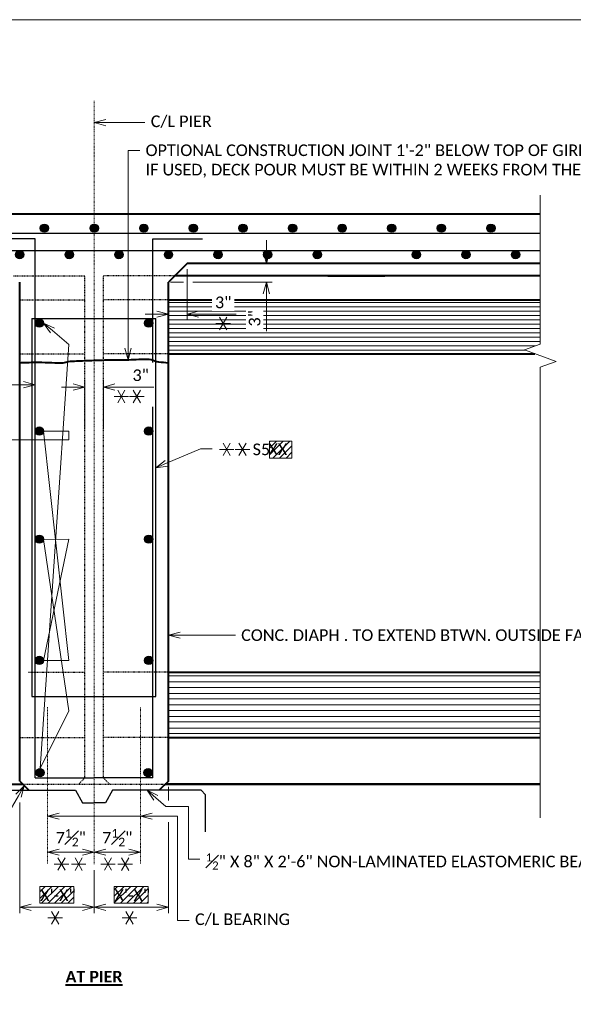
# Model space of a CAD drawing. Extents: x -24 to 2589, y -37 to 278.
# Tile 7 of 9: x 266 to 356, y 119 to 278. Entities that reach past the tile are written whole.
import ezdxf
from ezdxf import colors
from ezdxf.entities.mleader import LeaderData, LeaderLine
from ezdxf.enums import TextEntityAlignment as Align
from ezdxf.math import Vec2, Vec3

# ---------------------------------------------------------------- set-up
doc = ezdxf.new("R2010")
doc.units = 21
doc.header["$MEASUREMENT"] = 0
doc.linetypes.add('Wisdot2', pattern=[0.125, 0.0625, -0.0625])
doc.linetypes.add('Wisdot4', pattern=[0.28125, 0.125, -0.0625, 0.03125, -0.0625])
for name, color, linetype, lineweight in [('B_ANNO_BREAK', 7, 'Continuous', 18), ('B_ANNO_DIM', 7, 'Continuous', 18), ('B_ANNO_SYMB', 7, 'Continuous', 18), ('B_ANNO_TEXT', 7, 'Continuous', 18), ('B_ANNO_TEXT_TITLE', 7, 'Continuous', 40), ('B_CNTR', 1, 'Wisdot4', 18), ('B_CONC_DECK', 1, 'Continuous', 40), ('B_CONC_GIRD', 50, 'Continuous', 40), ('B_DETAIL', 7, 'Continuous', 18), ('B_DETAIL_HIDDEN', 7, 'Wisdot2', 25), ('B_REBAR', 5, 'Continuous', 25), ('B_REBAR_SUPER', 5, 'Continuous', 25)]:
    doc.layers.add(name, color=color, linetype=linetype, lineweight=lineweight)
doc.layers.add('B_ANNO_DESIGN_NOTES', color=1, linetype='Continuous', lineweight=18, true_color=0xff0000)
doc.layers.add('B_ANNO_NOPLOT', color=47, linetype='Continuous', lineweight=18, plot=False)
doc.layers.add('B_CONC_PIER', color=7, linetype='Continuous')
doc.styles.add('Annotative', font='calibri.ttf', dxfattribs={"height": 0.0625})
doc.styles.add('Subtitle', font='calibrib.ttf', dxfattribs={"height": 0.0625})
doc.dimstyles.new('Annotative', dxfattribs={"dimscale": 0, "dimtxt": 0.0625, "dimasz": 0.0625, "dimexe": 0.03125, "dimexo": 0.03125, "dimgap": 0.03125, "dimtad": 1, "dimdec": 3, "dimzin": 3, "dimdsep": 46, "dimlunit": 4, "dimtxsty": 'Annotative', "dimblk": 'OPEN30', "dimcen": 0.03125, "dimclrd": 256, "dimclre": 256, "dimclrt": 256, "dimaunit": 1, "dimadec": 0, "dimazin": 3, "dimtfac": 0.75, "dimtdec": 3, "dimtofl": 0, "dimtmove": 0, "dimatfit": 3, "dimldrblk": 'OPEN30', "dimfxl": 1, "dimtfill": 1, "dimfrac": 1, "dimtolj": 1, "dimtzin": 0, "dimlwd": -1, "dimlwe": -1, "dimarcsym": 0})
pattern_1 = [(225, (0, -10), (0.53033009, -0.53033009), [])]

# ---------------------------------------------------------------- blocks, each defined once
blk = doc.blocks.new('*U209')
at = {"layer": 'B_ANNO_NOPLOT', "flags": 128}
blk.add_lwpolyline([(0, -1085.1956), (0, -770.1956), (404.9096, -770.1956), (404.9096, -786.6267), (472.5, -786.6267), (472.5, -1034.5711), (395.7134, -1034.5711), (395.7134, -1085.1956)], close=True, dxfattribs=at)
at = {"layer": 'B_ANNO_TEXT', "style": 'Annotative'}
for tag, p in [('DIM03', (87.8601, -958.3271)), ('DIM04', (103.2851, -958.3271))]:
    blk.add_attdef(tag, p, '', height=1.875, dxfattribs=at)
blk = doc.blocks.new('*U270')
at = {"layer": 'B_CNTR', "color": 0, "transparency": 16777216}
blk.add_line((0, -12.73), (0, 110.42), dxfattribs=at)
blk = doc.blocks.new('_Open30')
at = {"color": 0, "linetype": 'ByBlock', "lineweight": -2}
for p, q in [((-1, 0.268), (0, 0)), ((0, 0), (-1, -0.268)), ((0, 0), (-1, 0))]:
    blk.add_line(p, q, dxfattribs=at)
blk = doc.blocks.new('*D272')
at = {"layer": 'B_ANNO_DIM', "transparency": 16777216}
for p, q in [((290.62, -2506.27), (290.62, -2524.13)), ((302.62, -2517.19), (302.62, -2524.13)), ((292.5, -2523.19), (300.75, -2523.19))]:
    blk.add_line(p, q, dxfattribs=at)
at = {"layer": 'Defpoints', "color": 0, "transparency": 16777216}
for p in [(290.62, -2505.33), (302.62, -2516.25), (302.62, -2523.19)]:
    blk.add_point(p, dxfattribs=at)
at = {"layer": 'B_ANNO_DIM', "transparency": 16777216, "xscale": 1.875, "yscale": 1.875, "zscale": 1.875, "rotation": 180}
blk.add_blockref('_Open30', (290.62, -2523.19), dxfattribs=at)
at = {"layer": 'B_ANNO_DIM', "transparency": 16777216, "xscale": 1.875, "yscale": 1.875, "zscale": 1.875}
blk.add_blockref('_Open30', (302.62, -2523.19), dxfattribs=at)
blk = doc.blocks.new('*D274')
at = {"layer": 'B_ANNO_DIM', "transparency": 16777216}
for p, q in [((314.62, -2503.76), (314.62, -2505.99)), ((314.62, -2509.44), (314.62, -2524.13)), ((302.62, -2518.25), (302.62, -2524.13)), ((304.5, -2523.19), (312.75, -2523.19))]:
    blk.add_line(p, q, dxfattribs=at)
at = {"layer": 'Defpoints', "color": 0, "transparency": 16777216}
for p in [(314.62, -2502.82), (302.62, -2517.31), (314.62, -2523.19)]:
    blk.add_point(p, dxfattribs=at)
at = {"layer": 'B_ANNO_DIM', "transparency": 16777216, "xscale": 1.875, "yscale": 1.875, "zscale": 1.875, "rotation": 180}
blk.add_blockref('_Open30', (302.62, -2523.19), dxfattribs=at)
at = {"layer": 'B_ANNO_DIM', "transparency": 16777216, "xscale": 1.875, "yscale": 1.875, "zscale": 1.875}
blk.add_blockref('_Open30', (314.62, -2523.19), dxfattribs=at)
blk = doc.blocks.new('*D284')
at = {"layer": 'B_ANNO_DIM', "transparency": 16777216}
blk.add_line((300.75, -2514.31), (297, -2514.31), dxfattribs=at)
at = {"layer": 'B_ANNO_DIM', "transparency": 16777216, "xscale": 1.875, "yscale": 1.875, "zscale": 1.875, "rotation": 180}
blk.add_blockref('_Open30', (295.12, -2514.31), dxfattribs=at)
at = {"layer": 'B_ANNO_DIM', "transparency": 16777216, "xscale": 1.875, "yscale": 1.875, "zscale": 1.875}
blk.add_blockref('_Open30', (302.62, -2514.31), dxfattribs=at)
at = {"layer": 'B_ANNO_DIM', "transparency": 16777216, "insert": (298.87, -2511.96), "char_height": 1.875, "attachment_point": 5, "style": 'Annotative', "bg_fill": 3, "box_fill_scale": 1.25, "bg_fill_color": 256, "bg_fill_true_color": 13158600, "bg_fill_transparency": 0}
blk.add_mtext('\\A1;7{\\H0.75x;\\S1#2;}"', dxfattribs=at)
at = {"layer": 'Defpoints', "color": 0, "transparency": 16777216}
for p in [(295.12, -2514.31), (295.12, -2514.31), (302.62, -2514.31)]:
    blk.add_point(p, dxfattribs=at)
blk = doc.blocks.new('*D288')
at = {"layer": 'B_ANNO_DIM', "transparency": 16777216}
blk.add_line((304.5, -2514.31), (308.25, -2514.31), dxfattribs=at)
at = {"layer": 'B_ANNO_DIM', "transparency": 16777216, "xscale": 1.875, "yscale": 1.875, "zscale": 1.875, "rotation": 180}
blk.add_blockref('_Open30', (302.62, -2514.31), dxfattribs=at)
at = {"layer": 'B_ANNO_DIM', "transparency": 16777216, "xscale": 1.875, "yscale": 1.875, "zscale": 1.875}
blk.add_blockref('_Open30', (310.12, -2514.31), dxfattribs=at)
at = {"layer": 'B_ANNO_DIM', "transparency": 16777216, "insert": (306.37, -2511.96), "char_height": 1.875, "attachment_point": 5, "style": 'Annotative', "bg_fill": 3, "box_fill_scale": 1.25, "bg_fill_color": 256, "bg_fill_true_color": 13158600, "bg_fill_transparency": 0}
blk.add_mtext('\\A1;7{\\H0.75x;\\S1#2;}"', dxfattribs=at)
at = {"layer": 'Defpoints', "color": 0, "transparency": 16777216}
for p in [(302.62, -2514.31), (310.12, -2514.31), (310.12, -2514.31)]:
    blk.add_point(p, dxfattribs=at)
blk = doc.blocks.new('*D279')
at = {"layer": 'B_ANNO_DIM', "transparency": 16777216}
for p, q in [((301.12, -2446.04), (301.12, -2438.32)), ((304.12, -2446.04), (304.12, -2438.32)), ((299.25, -2439.26), (297.37, -2439.26)), ((306, -2439.26), (312.24, -2439.26))]:
    blk.add_line(p, q, dxfattribs=at)
at = {"layer": 'Defpoints', "color": 0, "transparency": 16777216}
for p in [(304.12, -2439.26), (301.12, -2446.97), (304.12, -2446.97)]:
    blk.add_point(p, dxfattribs=at)
at = {"layer": 'B_ANNO_DIM', "transparency": 16777216, "xscale": 1.875, "yscale": 1.875, "zscale": 1.875}
blk.add_blockref('_Open30', (301.12, -2439.26), dxfattribs=at)
at = {"layer": 'B_ANNO_DIM', "transparency": 16777216, "xscale": 1.875, "yscale": 1.875, "zscale": 1.875, "rotation": 180}
blk.add_blockref('_Open30', (304.12, -2439.26), dxfattribs=at)
at = {"layer": 'B_ANNO_DIM', "transparency": 16777216, "insert": (310.15, -2437.36), "char_height": 1.875, "attachment_point": 5, "style": 'Annotative', "bg_fill": 3, "box_fill_scale": 1.25, "bg_fill_color": 256, "bg_fill_true_color": 13158600, "bg_fill_transparency": 0}
blk.add_mtext('\\A1;3"', dxfattribs=at)
blk = doc.blocks.new('SYMBOLS')
at = {"layer": 'B_ANNO_SYMB', "color": 0, "lineweight": -2}
for p, q in [((-1.731, -0.79), (-1.262, 0.022)), ((-1.262, -0.79), (-1.731, 0.022)), ((-1.965, -0.384), (-1.028, -0.384))]:
    blk.add_line(p, q, dxfattribs=at)
blk = doc.blocks.new('*D290')
at = {"layer": 'B_ANNO_DIM', "transparency": 16777216}
for p, q in [((317.62, -2420.26), (317.62, -2428.44)), ((314.62, -2423.26), (314.62, -2428.44)), ((312.75, -2427.5), (310.87, -2427.5)), ((319.5, -2427.5), (325.56, -2427.5))]:
    blk.add_line(p, q, dxfattribs=at)
at = {"layer": 'Defpoints', "color": 0, "transparency": 16777216}
for p in [(317.62, -2419.33), (314.62, -2422.33), (317.62, -2427.5)]:
    blk.add_point(p, dxfattribs=at)
at = {"layer": 'B_ANNO_DIM', "transparency": 16777216, "xscale": 1.875, "yscale": 1.875, "zscale": 1.875}
blk.add_blockref('_Open30', (314.62, -2427.5), dxfattribs=at)
at = {"layer": 'B_ANNO_DIM', "transparency": 16777216, "xscale": 1.875, "yscale": 1.875, "zscale": 1.875, "rotation": 180}
blk.add_blockref('_Open30', (317.62, -2427.5), dxfattribs=at)
at = {"layer": 'B_ANNO_DIM', "transparency": 16777216, "insert": (323.46, -2425.61), "char_height": 1.875, "attachment_point": 5, "style": 'Annotative', "bg_fill": 3, "box_fill_scale": 1.25, "bg_fill_color": 256, "bg_fill_true_color": 13158600, "bg_fill_transparency": 0}
blk.add_mtext('\\A1;3"', dxfattribs=at)
blk = doc.blocks.new('*D283')
at = {"layer": 'B_ANNO_DIM', "transparency": 16777216}
for p, q in [((330.43, -2417.45), (330.43, -2415.58)), ((318.56, -2419.33), (331.37, -2419.33)), ((318.56, -2422.33), (331.37, -2422.33)), ((330.43, -2424.2), (330.43, -2430.26))]:
    blk.add_line(p, q, dxfattribs=at)
at = {"layer": 'Defpoints', "color": 0, "transparency": 16777216}
for p in [(317.62, -2419.33), (330.43, -2419.33), (317.62, -2422.33)]:
    blk.add_point(p, dxfattribs=at)
at = {"layer": 'B_ANNO_DIM', "transparency": 16777216, "xscale": 1.875, "yscale": 1.875, "zscale": 1.875}
for p, rotation in [((330.43, -2419.33), 270), ((330.43, -2422.33), 90)]:
    blk.add_blockref('_Open30', p, dxfattribs=dict(at, rotation=rotation))
at = {"layer": 'B_ANNO_DIM', "transparency": 16777216, "insert": (328.53, -2428.17), "char_height": 1.875, "attachment_point": 5, "rotation": 90, "style": 'Annotative', "bg_fill": 3, "box_fill_scale": 1.25, "bg_fill_color": 256, "bg_fill_true_color": 13158600, "bg_fill_transparency": 0}
blk.add_mtext('\\A1;3"', dxfattribs=at)
blk = doc.blocks.new('INS_G82WDET_BASE')
at = {"layer": 'B_ANNO_NOPLOT', "flags": 128}
blk.add_lwpolyline([(0, -12), (0, 303), (404.91, 303), (404.91, 286.57), (472.5, 286.57), (472.5, 38.62), (395.71, 38.62), (395.71, -12)], close=True, dxfattribs=at)
blk = doc.blocks.new('*U269')
at = {"layer": 'B_ANNO_DESIGN_NOTES'}
h = blk.add_hatch(dxfattribs=at)
h.set_pattern_fill('ANSI31', color=256, scale=6, angle=180)
h.set_pattern_definition([(225, (0, -3.064), (0.53033009, -0.53033009), [])])
h.paths.add_polyline_path([(334.524, -2447.9927), (330.9263, -2447.9927), (330.9263, -2450.7155), (334.524, -2450.7155)])
h = blk.add_hatch(dxfattribs=at)
h.set_pattern_fill('ANSI31', color=256, scale=6, angle=180)
h.set_pattern_definition(pattern_1)
h.paths.add_polyline_path([(293.8793, -2519.8317), (293.8793, -2522.5544), (299.3635, -2522.5544), (299.3635, -2519.8317)])
h = blk.add_hatch(dxfattribs=at)
h.set_pattern_fill('ANSI31', color=256, scale=6, angle=180)
h.set_pattern_definition(pattern_1)
h.paths.add_polyline_path([(305.8788, -2519.8317), (305.8788, -2522.5544), (311.363, -2522.5544), (311.363, -2519.8317)])
at = {"layer": 'B_REBAR'}
h = blk.add_hatch(color=256, dxfattribs=at)
edge = h.paths.add_edge_path()
edge.add_arc((294.5947, -2413.6211), 0.6665, 0, 360)
h = blk.add_hatch(color=256, dxfattribs=at)
edge = h.paths.add_edge_path()
edge.add_arc((302.6487, -2413.6211), 0.6665, 0, 360)
h = blk.add_hatch(color=256, dxfattribs=at)
edge = h.paths.add_edge_path()
edge.add_arc((310.6487, -2413.6211), 0.6665, 0, 360)
h = blk.add_hatch(color=256, dxfattribs=at)
edge = h.paths.add_edge_path()
edge.add_arc((318.6487, -2413.6211), 0.6665, 0, 360)
h = blk.add_hatch(color=256, dxfattribs=at)
edge = h.paths.add_edge_path()
edge.add_arc((326.6487, -2413.6211), 0.6665, 0, 360)
h = blk.add_hatch(color=256, dxfattribs=at)
edge = h.paths.add_edge_path()
edge.add_arc((334.6487, -2413.6211), 0.6665, 0, 360)
h = blk.add_hatch(color=256, dxfattribs=at)
edge = h.paths.add_edge_path()
edge.add_arc((342.6487, -2413.6211), 0.6665, 0, 360)
h = blk.add_hatch(color=256, dxfattribs=at)
edge = h.paths.add_edge_path()
edge.add_arc((350.6487, -2413.6211), 0.6665, 0, 360)
h = blk.add_hatch(color=256, dxfattribs=at)
edge = h.paths.add_edge_path()
edge.add_arc((358.6487, -2413.6211), 0.6665, 0, 360)
h = blk.add_hatch(color=256, dxfattribs=at)
edge = h.paths.add_edge_path()
edge.add_arc((366.6487, -2413.6211), 0.6665, 0, 360)
h = blk.add_hatch(color=256, dxfattribs=at)
edge = h.paths.add_edge_path()
edge.add_arc((290.6157, -2417.9021), 0.6665, 0, 360)
h = blk.add_hatch(color=256, dxfattribs=at)
edge = h.paths.add_edge_path()
edge.add_arc((298.6157, -2417.9021), 0.6665, 0, 360)
h = blk.add_hatch(color=256, dxfattribs=at)
edge = h.paths.add_edge_path()
edge.add_arc((306.6277, -2417.9021), 0.6665, 0, 360)
h = blk.add_hatch(color=256, dxfattribs=at)
edge = h.paths.add_edge_path()
edge.add_arc((314.6277, -2417.9021), 0.6665, 0, 360)
h = blk.add_hatch(color=256, dxfattribs=at)
edge = h.paths.add_edge_path()
edge.add_arc((322.6277, -2417.9021), 0.6665, 0, 360)
h = blk.add_hatch(color=256, dxfattribs=at)
edge = h.paths.add_edge_path()
edge.add_arc((330.6277, -2417.9021), 0.6665, 0, 360)
h = blk.add_hatch(color=256, dxfattribs=at)
edge = h.paths.add_edge_path()
edge.add_arc((338.6277, -2417.9021), 0.6665, 0, 360)
h = blk.add_hatch(color=256, dxfattribs=at)
edge = h.paths.add_edge_path()
edge.add_arc((354.6277, -2417.9021), 0.6665, 0, 360)
h = blk.add_hatch(color=256, dxfattribs=at)
edge = h.paths.add_edge_path()
edge.add_arc((362.6277, -2417.9021), 0.6665, 0, 360)
h = blk.add_hatch(color=256, dxfattribs=at)
edge = h.paths.add_edge_path()
edge.add_arc((370.6277, -2417.9021), 0.6665, 0, 360)
h = blk.add_hatch(color=256, dxfattribs=at)
edge = h.paths.add_edge_path()
edge.add_arc((293.7917, -2428.9396), 0.6665, 0, 360)
h = blk.add_hatch(color=256, dxfattribs=at)
edge = h.paths.add_edge_path()
edge.add_arc((311.4517, -2428.9396), 0.6665, 0, 360)
h = blk.add_hatch(color=256, dxfattribs=at)
edge = h.paths.add_edge_path()
edge.add_arc((293.7917, -2446.3702), 0.6665, 0, 360)
h = blk.add_hatch(color=256, dxfattribs=at)
edge = h.paths.add_edge_path()
edge.add_arc((293.7917, -2463.8009), 0.6665, 0, 360)
h = blk.add_hatch(color=256, dxfattribs=at)
edge = h.paths.add_edge_path()
edge.add_arc((311.4517, -2463.8009), 0.6665, 0, 360)
h = blk.add_hatch(color=256, dxfattribs=at)
edge = h.paths.add_edge_path()
edge.add_arc((293.7917, -2483.3702), 0.6665, 0, 360)
h = blk.add_hatch(color=256, dxfattribs=at)
edge = h.paths.add_edge_path()
edge.add_arc((311.4517, -2483.3702), 0.6665, 0, 360)
h = blk.add_hatch(color=256, dxfattribs=at)
edge = h.paths.add_edge_path()
edge.add_arc((293.9077, -2501.4811), 0.6665, 0, 360)
h = blk.add_hatch(color=256, dxfattribs=at)
edge = h.paths.add_edge_path()
edge.add_arc((311.3357, -2501.4811), 0.6665, 0, 360)
at = {"layer": 'B_ANNO_BREAK', "flags": 128}
blk.add_lwpolyline([(374.6217, -2408.3236), (374.6217, -2432.3236), (372.0459, -2433.2611), (377.1974, -2435.1361), (374.6217, -2436.0736), (374.6217, -2508.7591)], dxfattribs=at)
at = {"layer": 'B_ANNO_DESIGN_NOTES'}
for points in [[(330.9263, -2447.9927), (334.524, -2447.9927), (334.524, -2450.7155), (330.9263, -2450.7155)], [(293.8793, -2519.8317), (299.3635, -2519.8317), (299.3635, -2522.5544), (293.8793, -2522.5544)], [(305.8788, -2519.8317), (311.363, -2519.8317), (311.363, -2522.5544), (305.8788, -2522.5544)]]:
    blk.add_lwpolyline(points, close=True, dxfattribs=at)
at = {"layer": 'B_ANNO_DIM'}
blk.add_line((314.9663, -2422.3251), (317.0692, -2422.3251), dxfattribs=at)
at = {"layer": 'B_ANNO_NOPLOT', "flags": 128}
blk.add_lwpolyline([(0, -2694.989), (0, -2379.989), (404.9096, -2379.989), (404.9096, -2396.4201), (472.5, -2396.4201), (472.5, -2644.3645), (395.7134, -2644.3645), (395.7134, -2694.989)], close=True, dxfattribs=at)
at = {"layer": 'B_CNTR'}
for p, q in [((295.1217, -2516.1311), (295.1217, -2490.9111)), ((310.1207, -2516.1368), (310.1207, -2490.9111))]:
    blk.add_line(p, q, dxfattribs=at)
at = {"layer": 'B_CONC_DECK'}
for p, q in [((230.6217, -2411.3251), (374.6217, -2411.3251)), ((317.6217, -2419.3251), (314.6217, -2422.3251)), ((374.6217, -2419.3251), (317.6217, -2419.3251)), ((290.6217, -2502.8241), (290.6217, -2422.3261)), ((314.6217, -2502.8241), (314.6217, -2422.3251)), ((290.6217, -2502.8241), (292.1217, -2504.3241)), ((314.6217, -2502.8241), (313.1217, -2504.3241))]:
    blk.add_line(p, q, dxfattribs=at)
blk.add_open_spline([(290.6217, -2435.3251), (291.4437, -2435.3008), (292.2657, -2435.2764), (293.0877, -2435.2521), (293.8282, -2435.2302), (294.569, -2435.2876), (295.3097, -2435.3061), (295.9601, -2435.3224), (296.6104, -2435.3454), (297.2607, -2435.3601), (297.7918, -2435.3721), (298.3009, -2435.1141), (298.8317, -2435.0891), (299.6987, -2435.0483), (300.5661, -2435.011), (301.4337, -2434.9811), (302.5353, -2434.9431), (303.6368, -2434.9027), (304.7387, -2434.8731), (305.6237, -2434.8494), (306.5096, -2434.8816), (307.3947, -2434.8731), (308.479, -2434.8627), (309.562, -2434.7689), (310.6457, -2434.7416), (311.0419, -2434.7316), (311.4376, -2434.7626), (311.8329, -2434.8183), (312.2538, -2434.8775), (312.6198, -2435.1675), (313.0408, -2435.2006), (313.5678, -2435.2421), (314.0947, -2435.2836), (314.6217, -2435.3251)], degree=3, knots=[0, 0, 0, 0, 0.10237359, 0.10237359, 0.10237359, 0.1946046, 0.1946046, 0.1946046, 0.27559401, 0.27559401, 0.27559401, 0.3417468, 0.3417468, 0.3417468, 0.44981197, 0.44981197, 0.44981197, 0.58702896, 0.58702896, 0.58702896, 0.69724194, 0.69724194, 0.69724194, 0.83225531, 0.83225531, 0.83225531, 0.88162125, 0.88162125, 0.88162125, 0.9341972, 0.9341972, 0.9341972, 1, 1, 1, 1], dxfattribs=at)
at = {"layer": 'B_CONC_GIRD'}
for p, q in [((374.6217, -2421.3251), (315.6217, -2421.3251)), ((340.3379, -2421.3231), (349.552, -2421.3231)), ((314.6217, -2425.1976), (374.6217, -2425.1976)), ((314.6217, -2433.8856), (373.7617, -2433.8856)), ((314.6217, -2485.2638), (374.6217, -2485.2638)), ((314.6217, -2495.8278), (374.6217, -2495.8278)), ((230.6217, -2503.3251), (291.1227, -2503.3251)), ((374.6217, -2503.3251), (314.1207, -2503.3251)), ((314.1207, -2503.3251), (374.6217, -2503.3251))]:
    blk.add_line(p, q, dxfattribs=at)
at = {"layer": 'B_CONC_PIER'}
for p, q in [((285.3417, -2504.3241), (299.6217, -2504.3241)), ((299.6217, -2504.3241), (300.7767, -2506.3241)), ((305.6217, -2504.3241), (304.4667, -2506.3241)), ((319.9017, -2504.3241), (305.6217, -2504.3241)), ((319.9017, -2504.3241), (320.6217, -2505.0441)), ((320.6217, -2511.0031), (320.6217, -2505.0441)), ((300.7767, -2506.3241), (302.6217, -2506.3241)), ((304.4667, -2506.3241), (302.6217, -2506.3241))]:
    blk.add_line(p, q, dxfattribs=at)
at = {"layer": 'B_DETAIL'}
for p, q in [((314.6217, -2425.6403), (374.6217, -2425.6403)), ((314.6217, -2426.3378), (374.6217, -2426.3378)), ((314.6217, -2427.0344), (374.6217, -2427.0344)), ((314.6217, -2427.7319), (374.6217, -2427.7319)), ((314.6217, -2428.4284), (374.6217, -2428.4284)), ((314.6217, -2429.1259), (374.6217, -2429.1259)), ((314.6217, -2429.8225), (374.6217, -2429.8225)), ((314.6217, -2430.52), (374.6217, -2430.52)), ((314.6217, -2431.2165), (374.6217, -2431.2165)), ((314.6217, -2431.914), (374.6217, -2431.914)), ((314.6217, -2432.6106), (373.8331, -2432.6106)), ((314.6217, -2433.3081), (372.1751, -2433.3081)), ((314.6217, -2485.8538), (374.6217, -2485.8538)), ((314.6217, -2486.841), (374.6217, -2486.841)), ((314.6217, -2487.712), (374.6217, -2487.712)), ((314.6217, -2488.6991), (374.6217, -2488.6991)), ((314.6217, -2489.5701), (374.6217, -2489.5701)), ((314.6217, -2490.5573), (374.6217, -2490.5573)), ((314.6217, -2491.4282), (374.6217, -2491.4282)), ((314.6217, -2492.4154), (374.6217, -2492.4154)), ((314.6217, -2493.2863), (374.6217, -2493.2863)), ((314.6217, -2494.2735), (374.6217, -2494.2735)), ((314.6217, -2495.1445), (374.6217, -2495.1445))]:
    blk.add_line(p, q, dxfattribs=at)
at = {"layer": 'B_DETAIL_HIDDEN'}
for p, q in [((289.6207, -2421.3251), (301.1217, -2421.3251)), ((301.1217, -2502.3231), (301.1217, -2421.3251)), ((304.1217, -2502.3221), (304.1217, -2421.3251)), ((315.6217, -2421.3251), (304.1217, -2421.3251)), ((290.6307, -2425.1976), (301.1217, -2425.1976)), ((314.6127, -2425.1976), (304.1217, -2425.1976)), ((290.6307, -2433.8856), (301.1217, -2433.8856)), ((314.6127, -2433.8856), (304.1217, -2433.8856)), ((292.0366, -2485.2638), (301.1217, -2485.2638)), ((316.0186, -2485.2638), (304.1224, -2485.264)), ((290.6307, -2495.8278), (301.1217, -2495.8278)), ((314.6127, -2495.8278), (304.1217, -2495.8278)), ((290.6307, -2503.3251), (314.1207, -2503.3251)), ((301.1217, -2502.3341), (300.1317, -2503.3251)), ((304.1217, -2502.3221), (305.1247, -2503.3251))]:
    blk.add_line(p, q, dxfattribs=at)
at = {"layer": 'B_REBAR_SUPER'}
for p, q in [((230.6217, -2414.4241), (374.6217, -2414.4241)), ((293.1227, -2415.3241), (285.1227, -2415.3241)), ((293.1227, -2502.3231), (293.1227, -2415.3241)), ((312.1207, -2435.2816), (312.1207, -2415.3241)), ((312.1207, -2415.3241), (320.1207, -2415.3241)), ((230.6217, -2417.2251), (374.6217, -2417.2251)), ((292.5897, -2428.1976), (312.5766, -2428.1976)), ((292.5897, -2428.1976), (292.5897, -2489.1996)), ((312.1207, -2502.3231), (312.1207, -2442.4502)), ((292.5897, -2489.1996), (312.5766, -2489.1996)), ((293.1227, -2502.3231), (302.6217, -2502.3231)), ((312.1207, -2502.3231), (302.6217, -2502.3231))]:
    blk.add_line(p, q, dxfattribs=at)
for centre in [(294.5947, -2413.6211), (302.6487, -2413.6211), (310.6487, -2413.6211), (318.6487, -2413.6211), (326.6487, -2413.6211), (334.6487, -2413.6211), (342.6487, -2413.6211), (350.6487, -2413.6211), (358.6487, -2413.6211), (366.6487, -2413.6211), (290.6157, -2417.9021), (298.6157, -2417.9021), (306.6277, -2417.9021), (314.6277, -2417.9021), (322.6277, -2417.9021), (330.6277, -2417.9021), (338.6277, -2417.9021), (354.6277, -2417.9021), (362.6277, -2417.9021), (370.6277, -2417.9021), (293.7917, -2428.9396), (311.4517, -2428.9396), (293.7917, -2446.3702), (293.7917, -2463.8009), (311.4517, -2463.8009), (293.7917, -2483.3702), (311.4517, -2483.3702), (293.9077, -2501.4811), (311.3357, -2501.4811)]:
    blk.add_circle(centre, 0.6665, dxfattribs=at)
at = {"layer": 'B_ANNO_SYMB', "xscale": 2.5, "yscale": 2.5, "zscale": 2.5}
for p in [(327.7608, -2448.3488), (330.3014, -2448.3488), (300.0764, -2523.9553), (312.0759, -2523.9553)]:
    blk.add_blockref('SYMBOLS', p, dxfattribs=at)
at = {"layer": 'B_CNTR'}
blk.add_blockref('*U270', (302.6212, -2503.5225), dxfattribs=at)
at = {"layer": 'B_ANNO_TEXT', "insert": (328.2072, -2448.3774), "char_height": 1.875, "width": 5.609683, "attachment_point": 1, "style": 'Annotative'}
blk.add_mtext('S5', dxfattribs=at)
at = {"layer": 'B_ANNO_TEXT', "style": 'Annotative'}
for tag, p in [('BN43', (268.2477, -2439.7176)), ('BN42', (266.1928, -2448.5498)), ('BN41', (330.7596, -2450.2432))]:
    blk.add_attdef(tag, p, '', height=1.875, dxfattribs=at)
for tag, p in [('DIM01', (296.7933, -2521.1887)), ('DIM02', (308.7928, -2521.1887))]:
    blk.add_attdef(tag, text='', height=1.875, dxfattribs=at).set_placement(p, align=Align.MIDDLE)
at = {"layer": 'B_ANNO_TEXT_TITLE', "insert": (302.6212, -2534.3889), "char_height": 1.875, "width": 19.855712, "attachment_point": 5, "style": 'Subtitle'}
blk.add_mtext('{\\LAT PIER}', dxfattribs=at)
at = {"layer": 'B_ANNO_DIM'}
for base, p1, p2, picture, middle in [((314.6207, -2523.1891), (302.6212, -2517.3129), (314.6207, -2502.8231), '*D274', (308.6209, -2523.1891)), ((302.6212, -2523.1891), (290.6217, -2505.3303), (302.6212, -2516.2539), '*D272', (296.6214, -2523.1891))]:
    dim = blk.add_linear_dim(base=base, p1=p1, p2=p2, text=' ', dimstyle='Annotative', dxfattribs=at)
    dim.commit()
    dim.dimension.update_dxf_attribs({"geometry": picture, "text_midpoint": middle})
ml = blk.add_multileader_mtext('Standard', dxfattribs=at)
ml.set_content('C/L PIER', color=256, style='Annotative')
ml.set_leader_properties(color=256, linetype='ByLayer', lineweight=-1)
ml.set_arrow_properties(name='OPEN30')
ml.build(insert=Vec2(0, 0))
ml.multileader.update_dxf_attribs({"dogleg_length": 0.0625, "arrow_head_size": 1.875, "scale": 30})
ctx = ml.context
ctx.base_point, ctx.scale, ctx.char_height, ctx.arrow_head_size, ctx.landing_gap_size, ctx.plane_origin = Vec3(310.8396, -2396.5861), 30, 1.875, 1.875, 0.9375, Vec3(302.6212, -2396.5861)
notes = []
notes.append((ctx, [(0, (1, 1, 0), (308.9646, -2396.5861), (1, 0), 1.875, [(0, [(302.6212, -2396.5861)], 0, [])])]))
ctx.mtext.insert, ctx.mtext.flow_direction = Vec3(311.7771, -2395.4459), 5
ml = blk.add_multileader_mtext('Standard', dxfattribs=at)
ml.set_content('OPTIONAL CONSTRUCTION JOINT 1\'-2" BELOW TOP OF GIRDER\\PIF USED, DECK POUR MUST BE WITHIN 2 WEEKS FROM THE TIME OF THE DIAPHRAGM POUR', color=256, style='Annotative')
ml.set_leader_properties(color=256, linetype='ByLayer', lineweight=-1)
ml.set_arrow_properties(name='OPEN30')
ml.build(insert=Vec2(0, 0))
ml.multileader.update_dxf_attribs({"dogleg_length": 0.0625, "arrow_head_size": 1.875, "scale": 30})
ctx = ml.context
ctx.base_point, ctx.scale, ctx.char_height, ctx.arrow_head_size, ctx.landing_gap_size, ctx.plane_origin = Vec3(309.9909, -2401.0679), 30, 1.875, 1.875, 0.9375, Vec3(308.1159, -2434.8555)
notes.append((ctx, [(0, (1, 1, 0), (308.1159, -2401.0679), (1, 0), 1.875, [(0, [(308.1159, -2434.8555)], 0, [])])]))
ctx.mtext.insert, ctx.mtext.width, ctx.mtext.flow_direction = Vec3(310.9284, -2400.1167), 76.75378, 5
ml = blk.add_multileader_mtext('Standard', dxfattribs=at)
ml.set_content('', color=256, style='Annotative')
ml.set_leader_properties(color=256, linetype='ByLayer', lineweight=-1)
ml.set_arrow_properties(name='OPEN30')
ml.build(insert=Vec2(0, 0))
ml.multileader.update_dxf_attribs({"dogleg_length": 0.0625, "arrow_head_size": 1.875, "scale": 30})
ctx = ml.context
ctx.base_point, ctx.scale, ctx.char_height, ctx.arrow_head_size, ctx.landing_gap_size, ctx.plane_origin = Vec3(269.0874, -2438.891), 30, 1.875, 1.875, 0.9375, Vec3(293.1227, -2438.891)
notes.append((ctx, [(0, (1, 1, 0), (272.8374, -2438.891), (-1, 0), 1.875, [(0, [(293.1227, -2438.891)], 0, [])])]))
ctx.mtext.insert, ctx.mtext.flow_direction = Vec3(270.0249, -2437.9535), 5
ml = blk.add_multileader_mtext('Standard', dxfattribs=at)
ml.set_content('', color=256, style='Annotative')
ml.set_leader_properties(color=256, linetype='ByLayer', lineweight=-1)
ml.set_arrow_properties(name='OPEN30')
ml.build(insert=Vec2(0, 0))
ml.multileader.update_dxf_attribs({"dogleg_length": 0.0625, "arrow_head_size": 1.875, "scale": 30})
ctx = ml.context
ctx.base_point, ctx.scale, ctx.char_height, ctx.arrow_head_size, ctx.landing_gap_size, ctx.plane_origin = Vec3(321.6759, -2449.2454), 30, 1.875, 1.875, 0.9375, Vec3(312.5766, -2449.2454)
notes.append((ctx, [(0, (1, 1, 0), (319.8009, -2449.2454), (1, 0), 1.875, [(0, [(312.5766, -2452.2758)], 0, [])])]))
ctx.mtext.insert, ctx.mtext.flow_direction = Vec3(322.6134, -2448.3079), 5
ml = blk.add_multileader_mtext('Standard', dxfattribs=at)
ml.set_content('CONC. DIAPH . TO EXTEND BTWN. OUTSIDE FACES OF EXT. GIRDERS', color=256, style='Annotative')
ml.set_leader_properties(color=256, linetype='ByLayer', lineweight=-1)
ml.set_arrow_properties(name='OPEN30')
ml.build(insert=Vec2(0, 0))
ml.multileader.update_dxf_attribs({"dogleg_length": 0.0625, "arrow_head_size": 1.875, "scale": 30})
ctx = ml.context
ctx.base_point, ctx.scale, ctx.char_height, ctx.arrow_head_size, ctx.landing_gap_size, ctx.plane_origin = Vec3(325.4189, -2479.2973), 30, 1.875, 1.875, 0.9375, Vec3(314.6217, -2479.2973)
notes.append((ctx, [(0, (1, 1, 0), (319.5383, -2479.2973), (1, 0), 5.8806, [(0, [(314.6217, -2479.2973)], 0, [])])]))
ctx.mtext.insert, ctx.mtext.width, ctx.mtext.flow_direction = Vec3(326.3564, -2478.3461), 40.65255, 5
ml = blk.add_multileader_mtext('Standard', dxfattribs=at)
ml.set_content('2" BEVEL', color=256, style='Annotative')
ml.set_leader_properties(color=256, linetype='ByLayer', lineweight=-1)
ml.set_arrow_properties(name='OPEN30')
ml.build(insert=Vec2(0, 0))
ml.multileader.update_dxf_attribs({"dogleg_length": 0.0625, "arrow_head_size": 1.875, "scale": 30})
ctx = ml.context
ctx.base_point, ctx.scale, ctx.char_height, ctx.arrow_head_size, ctx.landing_gap_size, ctx.plane_origin = Vec3(272.7805, -2510.8931), 30, 1.875, 1.875, 0.9375, Vec3(291.3717, -2503.5741)
notes.append((ctx, [(0, (1, 1, 0), (287.0983, -2510.8931), (-1, 0), 1.875, [(0, [(291.3717, -2503.5741)], 0, [])])]))
ctx.mtext.insert, ctx.mtext.flow_direction = Vec3(273.718, -2509.9512), 5
ml = blk.add_multileader_mtext('Standard', dxfattribs=at)
ml.set_content('\\A1;{\\H0.7x;\\S1#2;\\H1.42857x;" X 8" X 2\'-6" NON-LAMINATED ELASTOMERIC BEARING PADS & \\H0.7x;\\S1#2;\\H1.42857x;" PREFORMED FILLER}', color=256, style='Annotative')
ml.set_leader_properties(color=256, linetype='ByLayer', lineweight=-1)
ml.set_arrow_properties(name='OPEN30')
ml.build(insert=Vec2(0, 0))
ml.multileader.update_dxf_attribs({"dogleg_length": 0.0625, "arrow_head_size": 1.875, "scale": 30})
ctx = ml.context
ctx.base_point, ctx.scale, ctx.char_height, ctx.arrow_head_size, ctx.landing_gap_size, ctx.plane_origin = Vec3(319.708, -2515.4435), 30, 1.875, 1.875, 0.9375, Vec3(311.1841, -2504.3241)
notes.append((ctx, [(0, (1, 1, 0), (317.833, -2515.4435), (1, 0), 1.875, [(0, [(311.1841, -2504.3241), (314.2167, -2506.9259), (317.833, -2506.9259)], 0, [])])]))
ctx.mtext.insert, ctx.mtext.width, ctx.mtext.flow_direction = Vec3(320.6455, -2514.4923), 62.412541, 5
ml = blk.add_multileader_mtext('Standard', dxfattribs=at)
ml.set_content('', color=256, style='Annotative')
ml.set_leader_properties(color=256, linetype='ByLayer', lineweight=-1)
ml.set_arrow_properties(name='OPEN30')
ml.build(insert=Vec2(0, 0))
ml.multileader.update_dxf_attribs({"dogleg_length": 0.0625, "arrow_head_size": 1.875, "scale": 30})
ctx = ml.context
ctx.base_point, ctx.scale, ctx.char_height, ctx.arrow_head_size, ctx.landing_gap_size, ctx.plane_origin = Vec3(310.1207, -2508.4982), 30, 1.875, 1.875, 0.9375, Vec3(295.1217, -2508.4982)
notes.append((ctx, [(0, (1, 1, 0), (300.2553, -2508.4982), (1, 0), 9.8654, [(0, [(295.1217, -2508.4982)], 0, [])])]))
ctx.mtext.insert, ctx.mtext.flow_direction = Vec3(311.0582, -2507.5607), 5
for ctx, leaders in notes:
    for number, flags, end, landing, length, lines in leaders:
        leader = LeaderData()
        leader.index, (leader.has_last_leader_line, leader.has_dogleg_vector, leader.attachment_direction) = number, flags
        leader.last_leader_point, leader.dogleg_vector, leader.dogleg_length = Vec3(end), Vec3(landing), length
        for number, points, colour, breaks in lines:
            line = LeaderLine()
            line.index, line.vertices, line.color, line.breaks = number, Vec3.list(points), colors.encode_raw_color(colour), breaks
            leader.lines.append(line)
        ctx.leaders.append(leader)
dim = blk.add_linear_dim(base=(304.1217, -2439.2558), p1=(301.1217, -2446.9728), p2=(304.1217, -2446.9728), dimstyle='Annotative', dxfattribs=at)
dim.commit()
dim.dimension.update_dxf_attribs({"geometry": '*D279', "text_midpoint": (310.1524, -2439.2558), "dimtype": 160})
dim = blk.add_linear_dim(base=(295.1216816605, -2514.3124999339), p1=(302.6211816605, -2514.3124999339), p2=(295.1216816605, -2514.3124999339), dimstyle='Annotative', dxfattribs=at)
dim.commit()
dim.dimension.update_dxf_attribs({"geometry": '*D284', "text_midpoint": (298.8714316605, -2511.9557691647)})
at = {"layer": 'B_REBAR'}
h = blk.add_hatch(color=256, dxfattribs=at)
edge = h.paths.add_edge_path()
edge.add_arc((311.4517, -2446.3702), 0.6665, 0, 360)
at = {"layer": 'B_REBAR_SUPER'}
blk.add_line((312.5766, -2489.1996), (312.5766, -2428.1976), dxfattribs=at)
blk.add_circle((311.4517, -2446.3702), 0.6665, dxfattribs=at)
at = {"layer": 'B_ANNO_SYMB', "xscale": 2.5, "yscale": 2.5, "zscale": 2.5}
for p in [(310.7581, -2439.811), (313.2716, -2439.811), (301.1157, -2515.2569), (303.8794, -2515.2635)]:
    blk.add_blockref('SYMBOLS', p, dxfattribs=at)
at = {"layer": 'B_ANNO_DIM'}
dim = blk.add_linear_dim(base=(310.1206816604, -2514.3124999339), p1=(302.6211816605, -2514.3124999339), p2=(310.1206816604, -2514.3124999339), dimstyle='Annotative', dxfattribs=at)
dim.commit()
dim.dimension.update_dxf_attribs({"geometry": '*D288', "text_midpoint": (306.3709316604, -2511.9557691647)})
ml = blk.add_multileader_mtext('Standard', dxfattribs=at)
ml.set_content(' ', color=256, style='Annotative')
ml.set_leader_properties(color=256, linetype='ByLayer', lineweight=-1)
ml.set_arrow_properties(name='OPEN30')
ml.build(insert=Vec2(0, 0))
ml.multileader.update_dxf_attribs({"dogleg_length": 0.0625, "arrow_head_size": 1.875, "scale": 30})
ctx = ml.context
ctx.base_point, ctx.scale, ctx.char_height, ctx.arrow_head_size, ctx.landing_gap_size, ctx.plane_origin = Vec3(267.9526, -2447.7745), 30, 1.875, 1.875, 0.9375, Vec3(291.5003, -2446.9516)
notes = []
notes.append((ctx, [(0, (1, 1, 0), (298.528, -2447.7745), (-1, 0), 28.0326, [(2, [(294.4582, -2428.9396), (298.528, -2432.3705), (293.952, -2500.8161), (298.528, -2491.4811), (294.4567, -2463.8447), (298.528, -2463.8009), (294.4582, -2483.3702), (298.528, -2483.3702), (294.4582, -2446.3702), (298.528, -2446.3702)], 0, [])])]))
ctx.mtext.insert, ctx.mtext.flow_direction = Vec3(268.8901, -2446.837), 5
for ctx, leaders in notes:
    for number, flags, end, landing, length, lines in leaders:
        leader = LeaderData()
        leader.index, (leader.has_last_leader_line, leader.has_dogleg_vector, leader.attachment_direction) = number, flags
        leader.last_leader_point, leader.dogleg_vector, leader.dogleg_length = Vec3(end), Vec3(landing), length
        for number, points, colour, breaks in lines:
            line = LeaderLine()
            line.index, line.vertices, line.color, line.breaks = number, Vec3.list(points), colors.encode_raw_color(colour), breaks
            leader.lines.append(line)
        ctx.leaders.append(leader)
at = {"layer": 'B_ANNO_SYMB', "xscale": 2.5, "yscale": 2.5, "zscale": 2.5}
for p in [(308.6152, -2515.2569), (311.3789, -2515.2635)]:
    blk.add_blockref('SYMBOLS', p, dxfattribs=at)
at = {"layer": 'B_ANNO_DIM'}
dim = blk.add_linear_dim(base=(317.6217, -2427.5044), p1=(314.6217, -2422.3251), p2=(317.6217, -2419.3251), dimstyle='Annotative', override={"dimaunit": 0}, dxfattribs=at)
dim.commit()
dim.dimension.update_dxf_attribs({"geometry": '*D290', "text_midpoint": (323.4637, -2425.6063)})
ml = blk.add_multileader_mtext('Standard', dxfattribs=at)
ml.set_content('C/L BEARING', color=256, style='Annotative')
ml.set_leader_properties(color=256, linetype='ByLayer', lineweight=-1)
ml.set_arrow_properties(name='OPEN30')
ml.build(insert=Vec2(0, 0))
ml.multileader.update_dxf_attribs({"dogleg_length": 0.0625, "arrow_head_size": 1.875, "scale": 30})
ctx = ml.context
ctx.base_point, ctx.scale, ctx.char_height, ctx.arrow_head_size, ctx.landing_gap_size, ctx.plane_origin = Vec3(317.9754, -2525.3282), 30, 1.875, 1.875, 0.9375, Vec3(295.1217, -2508.4982)
notes = []
notes.append((ctx, [(0, (1, 1, 0), (316.1004, -2525.3282), (1, 0), 1.875, [(0, [(310.1207, -2508.4982), (316.1004, -2508.4982)], 0, [])])]))
ctx.mtext.insert, ctx.mtext.flow_direction = Vec3(318.9129, -2524.1881), 5
for ctx, leaders in notes:
    for number, flags, end, landing, length, lines in leaders:
        leader = LeaderData()
        leader.index, (leader.has_last_leader_line, leader.has_dogleg_vector, leader.attachment_direction) = number, flags
        leader.last_leader_point, leader.dogleg_vector, leader.dogleg_length = Vec3(end), Vec3(landing), length
        for number, points, colour, breaks in lines:
            line = LeaderLine()
            line.index, line.vertices, line.color, line.breaks = number, Vec3.list(points), colors.encode_raw_color(colour), breaks
            leader.lines.append(line)
        ctx.leaders.append(leader)
dim = blk.add_linear_dim(base=(330.4294, -2419.3251), p1=(317.6217, -2422.3251), p2=(317.6217, -2419.3251), angle=90, dimstyle='Annotative', override={"dimaunit": 0}, dxfattribs=at)
dim.commit()
dim.dimension.update_dxf_attribs({"geometry": '*D283', "text_midpoint": (330.4294, -2428.1672), "dimtype": 160})
at = {"layer": 'B_ANNO_SYMB', "xscale": 2.5, "yscale": 2.5, "zscale": 2.5}
blk.add_blockref('SYMBOLS', (327.1892, -2428.0294), dxfattribs=at)

msp = doc.modelspace()

# ---------------------------------------------------------------- block references
msp.add_blockref('*U209', (-24.4, 1048.41))

# ---------------------------------------------------------------- next in the draw order: block references
ref = msp.add_blockref('*U269', (-24.4, 2658.2))
ref.add_attrib('BN41', 'XX', (306.36, 207.96), dxfattribs={"layer": 'B_ANNO_TEXT', "height": 1.875, "style": 'Annotative'})
ref.add_attrib('DIM01', 'X\'-X"', dxfattribs={"layer": 'B_ANNO_TEXT', "height": 1.875, "style": 'Annotative'}).set_placement((272.4, 137.01), align=Align.MIDDLE)
ref.add_attrib('DIM02', 'X\'-X"', dxfattribs={"layer": 'B_ANNO_TEXT', "height": 1.875, "style": 'Annotative'}).set_placement((284.4, 137.01), align=Align.MIDDLE)

# ---------------------------------------------------------------- next in the draw order: block references
msp.add_blockref('INS_G82WDET_BASE', (-24.4, -24.79))

doc.saveas('drawing.dxf')
